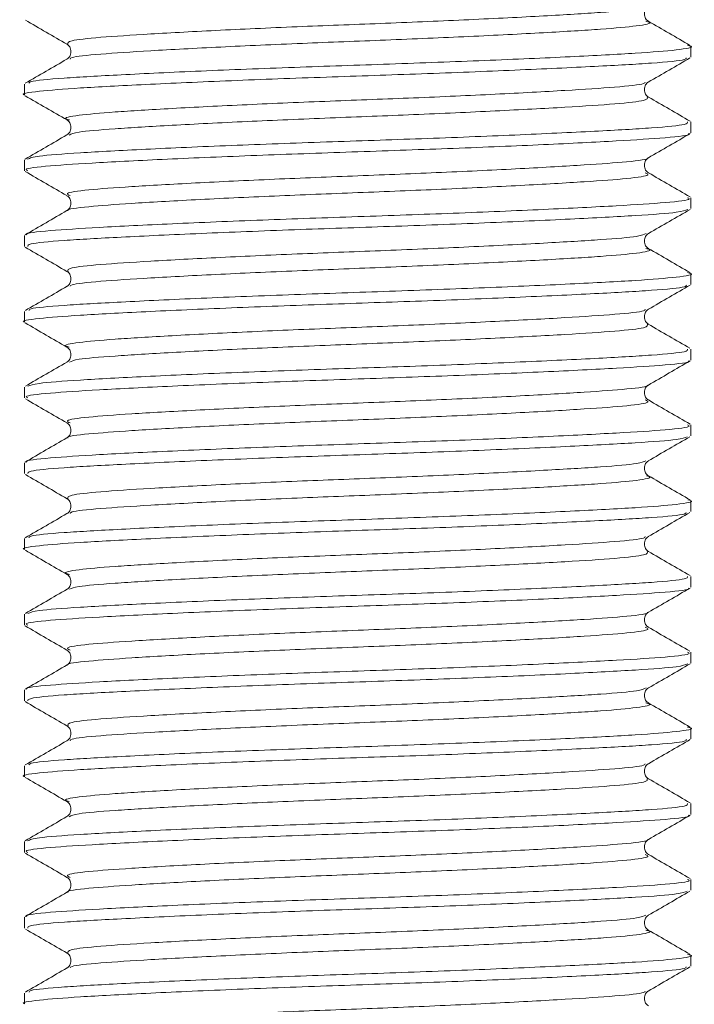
# Model space of a CAD drawing. Header units: millimetres. Extents: x 0 to 210, y 0 to 297.
# Tile 8 of 24: x 45.99 to 53.41, y 261.48 to 272.31. Entities that reach past the tile are written whole.
import ezdxf

# ---------------------------------------------------------------- set-up
doc = ezdxf.new("R2010")
doc.units = ezdxf.units.MM

msp = doc.modelspace()

# ---------------------------------------------------------------- linework, layer by layer
at = {"color": 179, "linetype": 'Continuous', "lineweight": 15}
for p, q in [((53.373, 271.899), (53.373, 272.019)), ((46.039, 271.602), (46.039, 271.482)), ((53.373, 271.066), (53.373, 271.186)), ((46.039, 270.769), (46.039, 270.649)), ((53.373, 270.232), (53.373, 270.352)), ((46.039, 269.936), (46.039, 269.816)), ((53.373, 269.399), (53.373, 269.519)), ((46.039, 269.102), (46.039, 268.982)), ((53.373, 268.566), (53.373, 268.686)), ((46.039, 268.269), (46.039, 268.149)), ((53.373, 267.732), (53.373, 267.852)), ((46.039, 267.436), (46.039, 267.316)), ((53.373, 266.899), (53.373, 267.019)), ((46.039, 266.602), (46.039, 266.482)), ((53.373, 266.066), (53.373, 266.186)), ((46.039, 265.769), (46.039, 265.649)), ((53.373, 265.232), (53.373, 265.352)), ((46.039, 264.936), (46.039, 264.816)), ((53.373, 264.399), (53.373, 264.519)), ((46.039, 264.102), (46.039, 263.982)), ((53.373, 263.566), (53.373, 263.686)), ((46.039, 263.269), (46.039, 263.149)), ((53.373, 262.732), (53.373, 262.852)), ((46.039, 262.436), (46.039, 262.316)), ((53.373, 261.899), (53.373, 262.019)), ((46.039, 261.602), (46.039, 261.482))]:
    msp.add_line(p, q, dxfattribs=at)
at = {"color": 179, "linetype": 'Continuous', "lineweight": 0}
for points, knots in [([(52.877, 272.457), (52.855, 272.447), (52.803, 272.423), (52.408, 272.391), (51.778, 272.352), (50.952, 272.311), (50.026, 272.271), (49.076, 272.236), (48.174, 272.195), (47.403, 272.153), (46.842, 272.117), (46.507, 272.08), (46.513, 272.053), (46.516, 272.04)], [0, 0, 0, 0, 0.06972, 0.161194, 0.25458, 0.350305, 0.444172, 0.535378, 0.630308, 0.725722, 0.81758, 0.910463, 1, 1, 1, 1]), ([(52.879, 272.294), (52.893, 272.29), (52.963, 272.273), (52.808, 272.242), (52.418, 272.207), (51.776, 272.168), (50.952, 272.126), (50.026, 272.086), (49.076, 272.051), (48.175, 272.01), (47.401, 271.969), (46.848, 271.932), (46.548, 271.902), (46.543, 271.883), (46.541, 271.877)], [0, 0, 0, 0, 0.024131, 0.119237, 0.210615, 0.303905, 0.39953, 0.493299, 0.58441, 0.679241, 0.774556, 0.866318, 0.959104, 1, 1, 1, 1]), ([(46.088, 271.611), (46.09, 271.618), (46.095, 271.637), (46.44, 271.668), (47.073, 271.704), (47.956, 271.746), (48.986, 271.787), (50.072, 271.822), (51.13, 271.862), (52.071, 271.903), (52.805, 271.942), (53.249, 271.978), (53.428, 272.009), (53.35, 272.025), (53.335, 272.029)], [0, 0, 0, 0, 0.043248, 0.13602, 0.227768, 0.323065, 0.417879, 0.508977, 0.60273, 0.698337, 0.791611, 0.882976, 0.978064, 1, 1, 1, 1]), ([(53.323, 271.89), (53.322, 271.883), (53.317, 271.864), (52.975, 271.833), (52.344, 271.797), (51.462, 271.756), (50.432, 271.715), (49.347, 271.679), (48.288, 271.64), (47.347, 271.598), (46.609, 271.559), (46.173, 271.524), (45.985, 271.496), (46.04, 271.482), (46.04, 271.482)], [0, 0, 0, 0, 0.042303, 0.137344, 0.231283, 0.328871, 0.42599, 0.519299, 0.615291, 0.713209, 0.808762, 0.902315, 0.999687, 1, 1, 1, 1]), ([(52.87, 271.624), (52.869, 271.618), (52.864, 271.599), (52.566, 271.569), (52.015, 271.533), (51.243, 271.491), (50.342, 271.45), (49.392, 271.415), (48.465, 271.376), (47.641, 271.334), (46.998, 271.295), (46.606, 271.26), (46.449, 271.228), (46.519, 271.211), (46.533, 271.208)], [0, 0, 0, 0, 0.038572, 0.131612, 0.223572, 0.319108, 0.414184, 0.505527, 0.5995, 0.695358, 0.7889, 0.880483, 0.975807, 1, 1, 1, 1]), ([(52.893, 271.46), (52.897, 271.447), (52.903, 271.421), (52.573, 271.384), (52.013, 271.348), (51.243, 271.307), (50.342, 271.266), (49.392, 271.23), (48.466, 271.191), (47.638, 271.149), (47.007, 271.11), (46.605, 271.078), (46.552, 271.053), (46.529, 271.042)], [0, 0, 0, 0, 0.085288, 0.178158, 0.269951, 0.365312, 0.460215, 0.551391, 0.645192, 0.740876, 0.834247, 0.925662, 1, 1, 1, 1]), ([(46.071, 270.777), (46.099, 270.788), (46.16, 270.813), (46.621, 270.846), (47.344, 270.885), (48.289, 270.927), (49.347, 270.966), (50.432, 271.001), (51.462, 271.042), (52.343, 271.084), (52.979, 271.12), (53.338, 271.154), (53.336, 271.176), (53.336, 271.186)], [0, 0, 0, 0, 0.07819, 0.171425, 0.266654, 0.364239, 0.459906, 0.552897, 0.649687, 0.746943, 0.840563, 0.935281, 1, 1, 1, 1]), ([(53.348, 271.057), (53.351, 271.055), (53.377, 271.04), (53.123, 271.012), (52.59, 270.977), (51.777, 270.936), (50.786, 270.895), (49.71, 270.858), (48.633, 270.82), (47.641, 270.779), (46.828, 270.738), (46.286, 270.703), (46.026, 270.672), (46.066, 270.654), (46.076, 270.649)], [0, 0, 0, 0, 0.011731, 0.10798, 0.200971, 0.297566, 0.395136, 0.489439, 0.583707, 0.681269, 0.777885, 0.87088, 0.967105, 1, 1, 1, 1]), ([(52.895, 270.791), (52.897, 270.79), (52.918, 270.775), (52.695, 270.747), (52.231, 270.713), (51.518, 270.672), (50.652, 270.63), (49.709, 270.593), (48.767, 270.556), (47.898, 270.514), (47.189, 270.474), (46.709, 270.439), (46.475, 270.405), (46.523, 270.383), (46.541, 270.375)], [0, 0, 0, 0, 0.008308, 0.102711, 0.193916, 0.288659, 0.384359, 0.476851, 0.56931, 0.665001, 0.759765, 0.850974, 0.945353, 1, 1, 1, 1]), ([(52.872, 270.626), (52.889, 270.618), (52.938, 270.597), (52.705, 270.563), (52.228, 270.528), (51.519, 270.487), (50.651, 270.445), (49.709, 270.408), (48.767, 270.371), (47.899, 270.33), (47.186, 270.289), (46.719, 270.254), (46.495, 270.226), (46.516, 270.211), (46.518, 270.21)], [0, 0, 0, 0, 0.0537375, 0.1481739, 0.2394106, 0.3341869, 0.4299203, 0.5224457, 0.6149365, 0.7106618, 0.8054587, 0.8966993, 0.9911121, 1, 1, 1, 1]), ([(46.065, 269.944), (46.062, 269.946), (46.036, 269.962), (46.292, 269.99), (46.827, 270.025), (47.641, 270.065), (48.633, 270.107), (49.71, 270.144), (50.786, 270.181), (51.777, 270.223), (52.589, 270.264), (53.129, 270.298), (53.387, 270.329), (53.346, 270.348), (53.336, 270.352)], [0, 0, 0, 0, 0.01232, 0.108552, 0.201554, 0.298178, 0.395747, 0.490022, 0.584332, 0.681909, 0.778512, 0.871509, 0.967766, 1, 1, 1, 1]), ([(53.34, 270.224), (53.313, 270.213), (53.254, 270.189), (52.795, 270.156), (52.074, 270.117), (51.13, 270.075), (50.072, 270.036), (48.987, 270), (47.957, 269.959), (47.074, 269.918), (46.437, 269.882), (46.075, 269.848), (46.076, 269.825), (46.076, 269.816)], [0, 0, 0, 0, 0.077365, 0.170638, 0.265854, 0.363457, 0.459168, 0.552166, 0.648956, 0.746242, 0.839907, 0.934611, 1, 1, 1, 1]), ([(52.883, 269.959), (52.86, 269.948), (52.808, 269.924), (52.409, 269.891), (51.779, 269.853), (50.952, 269.811), (50.027, 269.771), (49.077, 269.736), (48.175, 269.695), (47.403, 269.654), (46.842, 269.617), (46.51, 269.581), (46.516, 269.555), (46.518, 269.542)], [0, 0, 0, 0, 0.073478, 0.164964, 0.258359, 0.354095, 0.447975, 0.539191, 0.634131, 0.729557, 0.821428, 0.914319, 1, 1, 1, 1]), ([(52.879, 269.794), (52.893, 269.79), (52.964, 269.773), (52.808, 269.742), (52.418, 269.707), (51.776, 269.668), (50.953, 269.626), (50.027, 269.586), (49.077, 269.551), (48.175, 269.51), (47.402, 269.469), (46.849, 269.433), (46.55, 269.402), (46.544, 269.383), (46.542, 269.378)], [0, 0, 0, 0, 0.023997, 0.119335, 0.210938, 0.304451, 0.400309, 0.494308, 0.58564, 0.6807, 0.776247, 0.868235, 0.961243, 1, 1, 1, 1]), ([(46.089, 269.112), (46.091, 269.118), (46.097, 269.138), (46.44, 269.168), (47.073, 269.204), (47.957, 269.246), (48.987, 269.287), (50.072, 269.322), (51.131, 269.362), (52.072, 269.403), (52.805, 269.442), (53.25, 269.478), (53.428, 269.509), (53.35, 269.525), (53.336, 269.528)], [0, 0, 0, 0, 0.041516, 0.134506, 0.226476, 0.322001, 0.41704, 0.508354, 0.602334, 0.698169, 0.791663, 0.883248, 0.978565, 1, 1, 1, 1]), ([(53.325, 269.391), (53.324, 269.384), (53.32, 269.364), (52.976, 269.333), (52.345, 269.297), (51.463, 269.256), (50.433, 269.215), (49.348, 269.18), (48.289, 269.14), (47.347, 269.098), (46.609, 269.059), (46.173, 269.024), (45.986, 268.996), (46.04, 268.982), (46.04, 268.982)], [0, 0, 0, 0, 0.045093, 0.139854, 0.23351, 0.330806, 0.427638, 0.520669, 0.616373, 0.713999, 0.80927, 0.902542, 0.999622, 1, 1, 1, 1]), ([(52.872, 269.125), (52.871, 269.119), (52.867, 269.1), (52.567, 269.069), (52.015, 269.033), (51.243, 268.991), (50.342, 268.95), (49.393, 268.915), (48.466, 268.876), (47.641, 268.834), (46.998, 268.795), (46.607, 268.76), (46.449, 268.729), (46.518, 268.712), (46.531, 268.709)], [0, 0, 0, 0, 0.041708, 0.13461, 0.226427, 0.321816, 0.41675, 0.507955, 0.601782, 0.697495, 0.790898, 0.882339, 0.977516, 1, 1, 1, 1]), ([(52.895, 268.961), (52.899, 268.948), (52.906, 268.921), (52.573, 268.884), (52.014, 268.848), (51.244, 268.807), (50.342, 268.766), (49.393, 268.73), (48.467, 268.691), (47.639, 268.649), (47.007, 268.61), (46.609, 268.578), (46.556, 268.554), (46.533, 268.544)], [0, 0, 0, 0, 0.088855, 0.181681, 0.273424, 0.368735, 0.463591, 0.554722, 0.648472, 0.744107, 0.837434, 0.928801, 1, 1, 1, 1]), ([(46.077, 268.278), (46.104, 268.289), (46.164, 268.313), (46.622, 268.346), (47.344, 268.385), (48.29, 268.427), (49.348, 268.466), (50.433, 268.501), (51.463, 268.542), (52.344, 268.584), (52.979, 268.62), (53.338, 268.654), (53.336, 268.676), (53.336, 268.686)], [0, 0, 0, 0, 0.075126, 0.168676, 0.26423, 0.362147, 0.458136, 0.551444, 0.648564, 0.74615, 0.840084, 0.935127, 1, 1, 1, 1]), ([(53.349, 268.557), (53.351, 268.555), (53.377, 268.54), (53.123, 268.512), (52.591, 268.477), (51.778, 268.436), (50.787, 268.395), (49.71, 268.358), (48.634, 268.321), (47.642, 268.279), (46.829, 268.238), (46.286, 268.203), (46.026, 268.172), (46.066, 268.154), (46.076, 268.149)], [0, 0, 0, 0, 0.010788, 0.107125, 0.200198, 0.296877, 0.394534, 0.488924, 0.583272, 0.68092, 0.777624, 0.870701, 0.967009, 1, 1, 1, 1]), ([(52.895, 268.291), (52.897, 268.29), (52.918, 268.275), (52.695, 268.247), (52.231, 268.213), (51.519, 268.172), (50.652, 268.13), (49.71, 268.093), (48.768, 268.056), (47.899, 268.014), (47.189, 267.974), (46.709, 267.939), (46.474, 267.904), (46.523, 267.882), (46.542, 267.874)], [0, 0, 0, 0, 0.007808, 0.102032, 0.193061, 0.287619, 0.383135, 0.475454, 0.56773, 0.663237, 0.75782, 0.848853, 0.943049, 1, 1, 1, 1]), ([(52.871, 268.127), (52.889, 268.119), (52.938, 268.097), (52.706, 268.063), (52.228, 268.028), (51.52, 267.987), (50.652, 267.946), (49.71, 267.908), (48.768, 267.871), (47.9, 267.83), (47.186, 267.789), (46.719, 267.754), (46.495, 267.726), (46.517, 267.711), (46.519, 267.709)], [0, 0, 0, 0, 0.0543997, 0.1486071, 0.2396199, 0.334162, 0.4296617, 0.5219639, 0.6142247, 0.7097148, 0.8042815, 0.895299, 0.9894782, 1, 1, 1, 1]), ([(46.066, 267.444), (46.062, 267.446), (46.036, 267.461), (46.292, 267.49), (46.827, 267.525), (47.642, 267.565), (48.634, 267.607), (49.711, 267.644), (50.787, 267.681), (51.778, 267.723), (52.589, 267.764), (53.129, 267.798), (53.387, 267.829), (53.346, 267.848), (53.336, 267.852)], [0, 0, 0, 0, 0.013635, 0.109743, 0.202628, 0.299131, 0.396576, 0.490728, 0.584923, 0.682378, 0.778856, 0.871736, 0.967873, 1, 1, 1, 1]), ([(53.334, 267.723), (53.308, 267.712), (53.249, 267.688), (52.795, 267.656), (52.075, 267.617), (51.131, 267.575), (50.073, 267.536), (48.988, 267.5), (47.957, 267.459), (47.075, 267.418), (46.437, 267.382), (46.075, 267.348), (46.076, 267.325), (46.076, 267.316)], [0, 0, 0, 0, 0.073769, 0.167401, 0.262979, 0.360955, 0.457035, 0.550387, 0.647546, 0.745206, 0.839232, 0.934295, 1, 1, 1, 1]), ([(52.877, 267.457), (52.855, 267.447), (52.804, 267.424), (52.409, 267.391), (51.779, 267.353), (50.953, 267.311), (50.027, 267.271), (49.077, 267.236), (48.176, 267.195), (47.404, 267.154), (46.842, 267.117), (46.507, 267.08), (46.513, 267.053), (46.516, 267.04)], [0, 0, 0, 0, 0.069755, 0.161206, 0.254559, 0.350256, 0.4441, 0.535277, 0.630176, 0.725563, 0.8174, 0.910249, 1, 1, 1, 1]), ([(52.884, 267.292), (52.896, 267.289), (52.963, 267.273), (52.807, 267.242), (52.419, 267.207), (51.777, 267.168), (50.954, 267.126), (50.027, 267.086), (49.077, 267.051), (48.176, 267.01), (47.402, 266.969), (46.848, 266.933), (46.547, 266.902), (46.542, 266.882), (46.541, 266.876)], [0, 0, 0, 0, 0.020774, 0.116105, 0.207701, 0.301203, 0.397051, 0.491045, 0.582366, 0.677416, 0.772955, 0.864937, 0.957934, 1, 1, 1, 1]), ([(46.087, 266.611), (46.089, 266.617), (46.094, 266.637), (46.44, 266.668), (47.074, 266.704), (47.958, 266.746), (48.988, 266.787), (50.073, 266.822), (51.132, 266.862), (52.072, 266.903), (52.806, 266.942), (53.249, 266.978), (53.428, 267.008), (53.353, 267.024), (53.341, 267.027)], [0, 0, 0, 0, 0.044809, 0.137768, 0.229713, 0.325212, 0.42022, 0.511506, 0.605461, 0.701268, 0.794731, 0.886291, 0.981581, 1, 1, 1, 1]), ([(53.323, 266.889), (53.322, 266.883), (53.317, 266.864), (52.976, 266.833), (52.346, 266.797), (51.463, 266.756), (50.434, 266.715), (49.349, 266.68), (48.289, 266.64), (47.348, 266.598), (46.61, 266.559), (46.173, 266.524), (45.986, 266.496), (46.04, 266.482), (46.04, 266.482)], [0, 0, 0, 0, 0.041787, 0.136873, 0.230844, 0.328469, 0.425631, 0.518979, 0.615005, 0.712962, 0.80856, 0.902147, 0.999554, 1, 1, 1, 1]), ([(52.87, 266.624), (52.869, 266.618), (52.864, 266.599), (52.567, 266.569), (52.016, 266.533), (51.244, 266.491), (50.343, 266.45), (49.393, 266.415), (48.466, 266.376), (47.642, 266.334), (46.998, 266.295), (46.607, 266.26), (46.449, 266.228), (46.52, 266.211), (46.534, 266.208)], [0, 0, 0, 0, 0.038087, 0.131112, 0.223045, 0.318555, 0.413613, 0.504937, 0.598882, 0.694718, 0.788244, 0.879801, 0.975099, 1, 1, 1, 1]), ([(52.894, 266.46), (52.898, 266.448), (52.905, 266.421), (52.574, 266.384), (52.014, 266.348), (51.244, 266.307), (50.343, 266.266), (49.393, 266.23), (48.467, 266.191), (47.639, 266.149), (47.008, 266.11), (46.609, 266.078), (46.557, 266.054), (46.534, 266.044)], [0, 0, 0, 0, 0.0869569, 0.1799862, 0.2719241, 0.3674396, 0.4625023, 0.5538304, 0.6477803, 0.7436216, 0.8371519, 0.9287138, 1, 1, 1, 1]), ([(46.076, 265.778), (46.103, 265.789), (46.164, 265.813), (46.622, 265.846), (47.345, 265.885), (48.29, 265.927), (49.349, 265.966), (50.434, 266.001), (51.463, 266.042), (52.344, 266.084), (52.98, 266.12), (53.338, 266.154), (53.336, 266.176), (53.336, 266.186)], [0, 0, 0, 0, 0.075417, 0.168942, 0.264477, 0.36237, 0.458332, 0.551619, 0.648717, 0.746277, 0.840186, 0.935209, 1, 1, 1, 1]), ([(53.348, 266.057), (53.351, 266.055), (53.377, 266.04), (53.123, 266.012), (52.591, 265.977), (51.778, 265.936), (50.788, 265.895), (49.711, 265.858), (48.634, 265.821), (47.642, 265.779), (46.829, 265.738), (46.287, 265.703), (46.027, 265.672), (46.066, 265.654), (46.076, 265.649)], [0, 0, 0, 0, 0.01096, 0.107276, 0.200326, 0.296979, 0.394614, 0.488985, 0.583307, 0.68093, 0.777613, 0.870668, 0.966951, 1, 1, 1, 1]), ([(52.895, 265.791), (52.897, 265.79), (52.918, 265.775), (52.695, 265.747), (52.231, 265.713), (51.519, 265.672), (50.653, 265.63), (49.711, 265.593), (48.768, 265.556), (47.9, 265.515), (47.189, 265.474), (46.71, 265.439), (46.475, 265.405), (46.523, 265.383), (46.541, 265.375)], [0, 0, 0, 0, 0.007525, 0.101939, 0.193149, 0.287895, 0.383602, 0.476108, 0.568566, 0.664262, 0.759036, 0.850252, 0.944633, 1, 1, 1, 1]), ([(52.87, 265.628), (52.889, 265.619), (52.94, 265.597), (52.706, 265.563), (52.228, 265.528), (51.52, 265.487), (50.653, 265.446), (49.711, 265.408), (48.768, 265.371), (47.9, 265.33), (47.186, 265.289), (46.721, 265.254), (46.496, 265.227), (46.516, 265.212), (46.517, 265.211)], [0, 0, 0, 0, 0.056938, 0.151259, 0.242378, 0.33703, 0.432642, 0.525056, 0.617422, 0.713024, 0.807704, 0.898829, 0.993116, 1, 1, 1, 1]), ([(46.064, 264.945), (46.062, 264.947), (46.037, 264.962), (46.293, 264.99), (46.827, 265.025), (47.643, 265.065), (48.634, 265.107), (49.711, 265.144), (50.788, 265.181), (51.779, 265.223), (52.59, 265.264), (53.129, 265.298), (53.387, 265.329), (53.346, 265.348), (53.336, 265.352)], [0, 0, 0, 0, 0.010073, 0.106532, 0.199759, 0.296619, 0.394422, 0.488917, 0.583462, 0.681276, 0.778107, 0.871328, 0.967821, 1, 1, 1, 1]), ([(53.339, 265.224), (53.313, 265.213), (53.254, 265.189), (52.796, 265.156), (52.076, 265.117), (51.131, 265.075), (50.074, 265.036), (48.988, 265.001), (47.958, 264.959), (47.075, 264.918), (46.437, 264.882), (46.076, 264.848), (46.076, 264.825), (46.076, 264.816)], [0, 0, 0, 0, 0.076916, 0.170225, 0.265469, 0.363104, 0.458855, 0.551882, 0.648702, 0.746024, 0.839727, 0.934457, 1, 1, 1, 1]), ([(52.882, 264.959), (52.859, 264.948), (52.808, 264.924), (52.41, 264.891), (51.78, 264.853), (50.954, 264.811), (50.028, 264.771), (49.078, 264.736), (48.176, 264.695), (47.404, 264.654), (46.843, 264.617), (46.51, 264.581), (46.515, 264.555), (46.518, 264.542)], [0, 0, 0, 0, 0.0729714, 0.1644875, 0.2579025, 0.3536651, 0.4475772, 0.5388163, 0.6337788, 0.7292339, 0.8211365, 0.914047, 1, 1, 1, 1]), ([(52.879, 264.794), (52.893, 264.79), (52.964, 264.773), (52.808, 264.742), (52.419, 264.707), (51.777, 264.668), (50.954, 264.626), (50.028, 264.587), (49.078, 264.551), (48.177, 264.51), (47.403, 264.469), (46.849, 264.433), (46.548, 264.402), (46.543, 264.383), (46.541, 264.376)], [0, 0, 0, 0, 0.023653, 0.118754, 0.210129, 0.303401, 0.399017, 0.492785, 0.583884, 0.678701, 0.774009, 0.865771, 0.958539, 1, 1, 1, 1]), ([(46.088, 264.111), (46.09, 264.117), (46.095, 264.137), (46.441, 264.168), (47.074, 264.204), (47.958, 264.246), (48.988, 264.287), (50.074, 264.322), (51.132, 264.362), (52.073, 264.404), (52.806, 264.442), (53.25, 264.478), (53.428, 264.509), (53.35, 264.525), (53.336, 264.528)], [0, 0, 0, 0, 0.043828, 0.136577, 0.22832, 0.323606, 0.418401, 0.509483, 0.60323, 0.698823, 0.792075, 0.883432, 0.978511, 1, 1, 1, 1]), ([(53.325, 264.391), (53.324, 264.384), (53.32, 264.364), (52.977, 264.333), (52.346, 264.297), (51.464, 264.256), (50.435, 264.215), (49.349, 264.18), (48.29, 264.14), (47.349, 264.098), (46.61, 264.059), (46.173, 264.024), (45.986, 263.996), (46.04, 263.982), (46.04, 263.982)], [0, 0, 0, 0, 0.045228, 0.13997, 0.233594, 0.33086, 0.427669, 0.520677, 0.616348, 0.713947, 0.809198, 0.902441, 0.99949, 1, 1, 1, 1]), ([(52.872, 264.125), (52.871, 264.119), (52.867, 264.1), (52.568, 264.069), (52.016, 264.033), (51.244, 263.991), (50.344, 263.95), (49.394, 263.915), (48.467, 263.876), (47.642, 263.834), (46.998, 263.795), (46.607, 263.76), (46.449, 263.729), (46.517, 263.712), (46.53, 263.709)], [0, 0, 0, 0, 0.0418, 0.134741, 0.226586, 0.322006, 0.416976, 0.508215, 0.60207, 0.697817, 0.791258, 0.882728, 0.977935, 1, 1, 1, 1]), ([(52.893, 263.959), (52.896, 263.947), (52.903, 263.921), (52.574, 263.884), (52.015, 263.848), (51.245, 263.807), (50.344, 263.766), (49.394, 263.73), (48.468, 263.691), (47.64, 263.649), (47.008, 263.61), (46.606, 263.578), (46.552, 263.553), (46.529, 263.542)], [0, 0, 0, 0, 0.084958, 0.177858, 0.269662, 0.36504, 0.459968, 0.551167, 0.64498, 0.740685, 0.834085, 0.925514, 1, 1, 1, 1]), ([(46.071, 263.277), (46.099, 263.288), (46.16, 263.313), (46.622, 263.346), (47.345, 263.385), (48.291, 263.427), (49.349, 263.466), (50.435, 263.501), (51.464, 263.542), (52.345, 263.584), (52.98, 263.62), (53.338, 263.654), (53.336, 263.676), (53.336, 263.686)], [0, 0, 0, 0, 0.0783575, 0.1715899, 0.2668301, 0.3644186, 0.46008, 0.5530778, 0.6498757, 0.7471314, 0.8407457, 0.9354764, 1, 1, 1, 1]), ([(53.348, 263.557), (53.351, 263.555), (53.378, 263.54), (53.124, 263.512), (52.592, 263.477), (51.779, 263.436), (50.788, 263.395), (49.712, 263.358), (48.635, 263.321), (47.643, 263.279), (46.83, 263.238), (46.287, 263.203), (46.027, 263.172), (46.066, 263.154), (46.076, 263.149)], [0, 0, 0, 0, 0.011528, 0.107785, 0.200775, 0.297364, 0.394937, 0.489251, 0.583509, 0.681068, 0.777691, 0.870687, 0.966906, 1, 1, 1, 1]), ([(52.895, 263.291), (52.897, 263.29), (52.918, 263.275), (52.696, 263.247), (52.232, 263.213), (51.52, 263.172), (50.653, 263.13), (49.711, 263.093), (48.769, 263.056), (47.9, 263.015), (47.19, 262.974), (46.71, 262.939), (46.474, 262.904), (46.523, 262.883), (46.541, 262.874)], [0, 0, 0, 0, 0.008545, 0.102756, 0.193768, 0.288305, 0.383805, 0.476113, 0.568366, 0.663854, 0.758424, 0.849441, 0.943615, 1, 1, 1, 1]), ([(52.871, 263.126), (52.889, 263.118), (52.938, 263.097), (52.706, 263.063), (52.229, 263.028), (51.521, 262.987), (50.653, 262.946), (49.711, 262.908), (48.769, 262.871), (47.901, 262.83), (47.187, 262.789), (46.72, 262.754), (46.496, 262.727), (46.516, 262.712), (46.518, 262.71)], [0, 0, 0, 0, 0.053771, 0.148221, 0.239463, 0.33424, 0.429983, 0.522525, 0.615012, 0.710742, 0.805551, 0.8968, 0.991212, 1, 1, 1, 1]), ([(46.065, 262.445), (46.062, 262.446), (46.036, 262.462), (46.293, 262.49), (46.828, 262.525), (47.643, 262.565), (48.635, 262.607), (49.712, 262.644), (50.788, 262.681), (51.779, 262.723), (52.59, 262.764), (53.129, 262.798), (53.387, 262.829), (53.346, 262.848), (53.336, 262.852)], [0, 0, 0, 0, 0.012229, 0.108483, 0.201513, 0.298171, 0.395766, 0.490058, 0.584407, 0.682015, 0.77864, 0.871664, 0.967955, 1, 1, 1, 1]), ([(53.334, 262.723), (53.308, 262.712), (53.25, 262.688), (52.796, 262.656), (52.076, 262.617), (51.132, 262.575), (50.075, 262.536), (48.989, 262.501), (47.959, 262.46), (47.076, 262.418), (46.438, 262.382), (46.076, 262.348), (46.076, 262.325), (46.076, 262.316)], [0, 0, 0, 0, 0.073943, 0.167549, 0.263089, 0.361032, 0.457087, 0.550406, 0.647529, 0.745159, 0.83916, 0.934185, 1, 1, 1, 1]), ([(52.878, 262.457), (52.856, 262.447), (52.805, 262.424), (52.41, 262.391), (51.78, 262.353), (50.954, 262.311), (50.029, 262.271), (49.079, 262.236), (48.177, 262.195), (47.405, 262.154), (46.843, 262.117), (46.507, 262.08), (46.513, 262.053), (46.516, 262.04)], [0, 0, 0, 0, 0.0699986, 0.1614255, 0.2547444, 0.3504115, 0.4442326, 0.5353798, 0.6302458, 0.725607, 0.8174207, 0.9102355, 1, 1, 1, 1]), ([(52.879, 262.294), (52.893, 262.29), (52.964, 262.273), (52.808, 262.242), (52.419, 262.207), (51.778, 262.168), (50.955, 262.126), (50.029, 262.087), (49.079, 262.051), (48.177, 262.01), (47.403, 261.969), (46.85, 261.933), (46.55, 261.903), (46.544, 261.883), (46.542, 261.878)], [0, 0, 0, 0, 0.024035, 0.119363, 0.210957, 0.304446, 0.400288, 0.494281, 0.585595, 0.680634, 0.77617, 0.868152, 0.961136, 1, 1, 1, 1]), ([(46.089, 261.612), (46.091, 261.618), (46.097, 261.638), (46.442, 261.668), (47.075, 261.705), (47.959, 261.746), (48.989, 261.787), (50.075, 261.822), (51.133, 261.862), (52.073, 261.904), (52.807, 261.942), (53.25, 261.978), (53.428, 262.009), (53.35, 262.025), (53.336, 262.028)], [0, 0, 0, 0, 0.041596, 0.134563, 0.226528, 0.322043, 0.417063, 0.508361, 0.602335, 0.698156, 0.791627, 0.883205, 0.978513, 1, 1, 1, 1]), ([(53.323, 261.889), (53.322, 261.883), (53.317, 261.864), (52.976, 261.834), (52.347, 261.797), (51.464, 261.756), (50.435, 261.715), (49.35, 261.68), (48.291, 261.64), (47.349, 261.598), (46.61, 261.559), (46.173, 261.524), (45.986, 261.496), (46.04, 261.482), (46.04, 261.482)], [0, 0, 0, 0, 0.041411, 0.136528, 0.230518, 0.328165, 0.425356, 0.51873, 0.614775, 0.712758, 0.808386, 0.901993, 0.999422, 1, 1, 1, 1]), ([(52.87, 261.624), (52.869, 261.618), (52.864, 261.599), (52.568, 261.569), (52.017, 261.533), (51.245, 261.491), (50.344, 261.45), (49.395, 261.415), (48.468, 261.376), (47.643, 261.334), (46.999, 261.295), (46.607, 261.26), (46.449, 261.228), (46.52, 261.211), (46.535, 261.207)], [0, 0, 0, 0, 0.037753, 0.130762, 0.222668, 0.318155, 0.413194, 0.504499, 0.598417, 0.694231, 0.787741, 0.879273, 0.974546, 1, 1, 1, 1])]:
    msp.add_open_spline(points, degree=3, knots=knots, dxfattribs=at)
at = {"color": 179, "linetype": 'Continuous', "lineweight": 15}
for points, knots in [([(52.906, 272.294), (52.895, 272.302), (52.873, 272.319), (52.856, 272.376), (52.873, 272.432), (52.895, 272.449), (52.906, 272.458)], [0, 0, 0, 0, 0.248312, 0.500004, 0.751693, 1, 1, 1, 1]), ([(46.048, 272.306), (46.125, 272.262), (46.278, 272.173), (46.431, 272.085), (46.507, 272.04)], [0, 0, 0, 0, 0.500063, 1, 1, 1, 1]), ([(53.364, 272.028), (53.288, 272.073), (53.135, 272.161), (52.982, 272.25), (52.905, 272.294)], [0, 0, 0, 0, 0.500052, 1, 1, 1, 1]), ([(46.506, 272.041), (46.517, 272.033), (46.539, 272.016), (46.556, 271.959), (46.539, 271.902), (46.517, 271.885), (46.506, 271.877)], [0, 0, 0, 0, 0.248276, 0.499998, 0.75172, 1, 1, 1, 1]), ([(46.506, 271.877), (46.429, 271.832), (46.276, 271.744), (46.123, 271.655), (46.047, 271.611)], [0, 0, 0, 0, 0.499953, 1, 1, 1, 1]), ([(52.905, 271.624), (52.982, 271.668), (53.135, 271.757), (53.288, 271.845), (53.364, 271.89)], [0, 0, 0, 0, 0.499933, 1, 1, 1, 1]), ([(52.906, 271.46), (52.895, 271.469), (52.873, 271.486), (52.856, 271.542), (52.873, 271.599), (52.895, 271.616), (52.906, 271.625)], [0, 0, 0, 0, 0.248313, 0.499998, 0.751683, 1, 1, 1, 1]), ([(46.047, 271.473), (46.124, 271.429), (46.277, 271.34), (46.43, 271.252), (46.507, 271.208)], [0, 0, 0, 0, 0.500069, 1, 1, 1, 1]), ([(53.366, 271.194), (53.29, 271.238), (53.137, 271.327), (52.984, 271.415), (52.907, 271.459)], [0, 0, 0, 0, 0.500053, 1, 1, 1, 1]), ([(46.506, 271.208), (46.517, 271.199), (46.539, 271.182), (46.556, 271.126), (46.539, 271.069), (46.517, 271.052), (46.506, 271.044)], [0, 0, 0, 0, 0.2483693, 0.5000015, 0.751633, 1, 1, 1, 1]), ([(52.906, 270.791), (52.983, 270.836), (53.136, 270.924), (53.289, 271.013), (53.366, 271.057)], [0, 0, 0, 0, 0.499932, 1, 1, 1, 1]), ([(46.505, 271.043), (46.428, 270.998), (46.275, 270.91), (46.122, 270.821), (46.046, 270.777)], [0, 0, 0, 0, 0.499941, 1, 1, 1, 1]), ([(52.906, 270.627), (52.895, 270.635), (52.873, 270.652), (52.856, 270.709), (52.873, 270.766), (52.895, 270.783), (52.906, 270.791)], [0, 0, 0, 0, 0.248406, 0.5, 0.751594, 1, 1, 1, 1]), ([(46.046, 270.641), (46.123, 270.596), (46.276, 270.508), (46.429, 270.419), (46.505, 270.375)], [0, 0, 0, 0, 0.500066, 1, 1, 1, 1]), ([(53.366, 270.361), (53.29, 270.405), (53.137, 270.493), (52.984, 270.582), (52.907, 270.626)], [0, 0, 0, 0, 0.500065, 1, 1, 1, 1]), ([(46.506, 270.374), (46.517, 270.366), (46.539, 270.349), (46.556, 270.292), (46.539, 270.236), (46.517, 270.219), (46.506, 270.21)], [0, 0, 0, 0, 0.24839, 0.499999, 0.751609, 1, 1, 1, 1]), ([(46.506, 270.21), (46.429, 270.166), (46.276, 270.077), (46.123, 269.989), (46.047, 269.944)], [0, 0, 0, 0, 0.499932, 1, 1, 1, 1]), ([(52.907, 269.959), (52.984, 270.003), (53.137, 270.091), (53.29, 270.18), (53.367, 270.224)], [0, 0, 0, 0, 0.499938, 1, 1, 1, 1]), ([(52.906, 269.794), (52.895, 269.802), (52.873, 269.819), (52.856, 269.876), (52.873, 269.932), (52.895, 269.949), (52.906, 269.958)], [0, 0, 0, 0, 0.248335, 0.500002, 0.751669, 1, 1, 1, 1]), ([(46.046, 269.808), (46.122, 269.763), (46.275, 269.675), (46.428, 269.586), (46.505, 269.542)], [0, 0, 0, 0, 0.5000578, 1, 1, 1, 1]), ([(53.365, 269.528), (53.288, 269.573), (53.135, 269.661), (52.982, 269.75), (52.905, 269.794)], [0, 0, 0, 0, 0.5000682, 1, 1, 1, 1]), ([(46.506, 269.541), (46.517, 269.533), (46.539, 269.516), (46.556, 269.459), (46.539, 269.402), (46.517, 269.385), (46.506, 269.377)], [0, 0, 0, 0, 0.2483, 0.499999, 0.751698, 1, 1, 1, 1]), ([(46.507, 269.378), (46.431, 269.333), (46.278, 269.245), (46.125, 269.156), (46.048, 269.112)], [0, 0, 0, 0, 0.499936, 1, 1, 1, 1]), ([(52.907, 269.125), (52.984, 269.17), (53.137, 269.258), (53.29, 269.347), (53.366, 269.391)], [0, 0, 0, 0, 0.499947, 1, 1, 1, 1]), ([(52.906, 268.96), (52.895, 268.969), (52.873, 268.986), (52.856, 269.042), (52.873, 269.099), (52.895, 269.116), (52.906, 269.125)], [0, 0, 0, 0, 0.248287, 0.499996, 0.751708, 1, 1, 1, 1]), ([(46.046, 268.974), (46.123, 268.93), (46.276, 268.841), (46.429, 268.753), (46.505, 268.708)], [0, 0, 0, 0, 0.50005, 1, 1, 1, 1]), ([(53.364, 268.695), (53.287, 268.74), (53.134, 268.828), (52.981, 268.917), (52.905, 268.961)], [0, 0, 0, 0, 0.500058, 1, 1, 1, 1]), ([(46.506, 268.708), (46.517, 268.699), (46.539, 268.682), (46.556, 268.626), (46.539, 268.569), (46.517, 268.552), (46.506, 268.544)], [0, 0, 0, 0, 0.248352, 0.500002, 0.751651, 1, 1, 1, 1]), ([(52.906, 268.291), (52.983, 268.335), (53.135, 268.424), (53.288, 268.512), (53.365, 268.557)], [0, 0, 0, 0, 0.499952, 1, 1, 1, 1]), ([(46.507, 268.544), (46.43, 268.5), (46.277, 268.411), (46.124, 268.323), (46.048, 268.278)], [0, 0, 0, 0, 0.499948, 1, 1, 1, 1]), ([(52.906, 268.127), (52.895, 268.135), (52.873, 268.152), (52.856, 268.209), (52.873, 268.266), (52.895, 268.283), (52.906, 268.291)], [0, 0, 0, 0, 0.248401, 0.5, 0.751598, 1, 1, 1, 1]), ([(46.048, 268.14), (46.125, 268.095), (46.277, 268.007), (46.43, 267.918), (46.507, 267.874)], [0, 0, 0, 0, 0.500052, 1, 1, 1, 1]), ([(53.365, 267.861), (53.289, 267.905), (53.136, 267.994), (52.983, 268.082), (52.907, 268.127)], [0, 0, 0, 0, 0.5000478, 1, 1, 1, 1]), ([(46.506, 267.874), (46.517, 267.866), (46.539, 267.849), (46.556, 267.792), (46.539, 267.736), (46.517, 267.719), (46.506, 267.71)], [0, 0, 0, 0, 0.248399, 0.5, 0.751601, 1, 1, 1, 1]), ([(46.505, 267.709), (46.428, 267.665), (46.275, 267.577), (46.122, 267.488), (46.046, 267.444)], [0, 0, 0, 0, 0.499947, 1, 1, 1, 1]), ([(52.905, 267.457), (52.981, 267.501), (53.134, 267.59), (53.287, 267.678), (53.364, 267.723)], [0, 0, 0, 0, 0.4999436, 1, 1, 1, 1]), ([(52.906, 267.294), (52.895, 267.302), (52.873, 267.319), (52.856, 267.376), (52.873, 267.432), (52.895, 267.449), (52.906, 267.458)], [0, 0, 0, 0, 0.2483455, 0.5000026, 0.7516584, 1, 1, 1, 1]), ([(46.049, 267.306), (46.125, 267.262), (46.278, 267.173), (46.431, 267.085), (46.508, 267.04)], [0, 0, 0, 0, 0.500061, 1, 1, 1, 1]), ([(53.367, 267.027), (53.29, 267.071), (53.137, 267.16), (52.984, 267.248), (52.908, 267.293)], [0, 0, 0, 0, 0.500059, 1, 1, 1, 1]), ([(46.506, 267.041), (46.517, 267.033), (46.539, 267.016), (46.556, 266.959), (46.539, 266.902), (46.517, 266.885), (46.506, 266.877)], [0, 0, 0, 0, 0.248284, 0.499997, 0.751711, 1, 1, 1, 1]), ([(46.505, 266.876), (46.429, 266.832), (46.276, 266.743), (46.122, 266.655), (46.046, 266.611)], [0, 0, 0, 0, 0.499935, 1, 1, 1, 1]), ([(52.905, 266.624), (52.981, 266.668), (53.134, 266.757), (53.287, 266.845), (53.364, 266.889)], [0, 0, 0, 0, 0.4999355, 1, 1, 1, 1]), ([(52.906, 266.46), (52.895, 266.469), (52.873, 266.486), (52.856, 266.542), (52.873, 266.599), (52.895, 266.616), (52.906, 266.625)], [0, 0, 0, 0, 0.248301, 0.499999, 0.751697, 1, 1, 1, 1]), ([(46.048, 266.473), (46.124, 266.429), (46.277, 266.34), (46.43, 266.252), (46.507, 266.207)], [0, 0, 0, 0, 0.500068, 1, 1, 1, 1]), ([(53.365, 266.194), (53.289, 266.239), (53.136, 266.327), (52.983, 266.416), (52.906, 266.46)], [0, 0, 0, 0, 0.500068, 1, 1, 1, 1]), ([(46.506, 266.208), (46.517, 266.199), (46.539, 266.182), (46.556, 266.126), (46.539, 266.069), (46.517, 266.052), (46.506, 266.044)], [0, 0, 0, 0, 0.248339, 0.500002, 0.751665, 1, 1, 1, 1]), ([(46.507, 266.044), (46.43, 266), (46.277, 265.911), (46.124, 265.823), (46.048, 265.778)], [0, 0, 0, 0, 0.499932, 1, 1, 1, 1]), ([(52.906, 265.791), (52.982, 265.835), (53.135, 265.924), (53.289, 266.012), (53.365, 266.057)], [0, 0, 0, 0, 0.499931, 1, 1, 1, 1]), ([(52.906, 265.627), (52.895, 265.635), (52.873, 265.652), (52.856, 265.709), (52.873, 265.766), (52.895, 265.783), (52.906, 265.791)], [0, 0, 0, 0, 0.2483933, 0.4999995, 0.7516058, 1, 1, 1, 1]), ([(46.046, 265.64), (46.123, 265.596), (46.276, 265.508), (46.429, 265.419), (46.506, 265.375)], [0, 0, 0, 0, 0.500067, 1, 1, 1, 1]), ([(53.364, 265.362), (53.287, 265.406), (53.134, 265.495), (52.981, 265.583), (52.905, 265.628)], [0, 0, 0, 0, 0.500063, 1, 1, 1, 1]), ([(46.506, 265.374), (46.517, 265.366), (46.539, 265.349), (46.556, 265.292), (46.539, 265.236), (46.517, 265.219), (46.506, 265.21)], [0, 0, 0, 0, 0.248405, 0.5, 0.751595, 1, 1, 1, 1]), ([(46.507, 265.211), (46.431, 265.167), (46.278, 265.078), (46.125, 264.99), (46.048, 264.945)], [0, 0, 0, 0, 0.499943, 1, 1, 1, 1]), ([(52.907, 264.958), (52.984, 265.003), (53.137, 265.091), (53.29, 265.18), (53.366, 265.224)], [0, 0, 0, 0, 0.499935, 1, 1, 1, 1]), ([(52.906, 264.794), (52.895, 264.802), (52.873, 264.819), (52.856, 264.876), (52.873, 264.932), (52.895, 264.949), (52.906, 264.958)], [0, 0, 0, 0, 0.2483638, 0.5000017, 0.7516388, 1, 1, 1, 1]), ([(46.046, 264.808), (46.122, 264.763), (46.275, 264.675), (46.428, 264.586), (46.505, 264.542)], [0, 0, 0, 0, 0.500061, 1, 1, 1, 1]), ([(53.364, 264.528), (53.288, 264.573), (53.135, 264.661), (52.982, 264.75), (52.905, 264.794)], [0, 0, 0, 0, 0.500051, 1, 1, 1, 1]), ([(46.506, 264.541), (46.517, 264.533), (46.539, 264.516), (46.556, 264.459), (46.539, 264.402), (46.517, 264.385), (46.506, 264.377)], [0, 0, 0, 0, 0.2483105, 0.499998, 0.7516865, 1, 1, 1, 1]), ([(46.505, 264.377), (46.429, 264.332), (46.276, 264.244), (46.123, 264.155), (46.047, 264.111)], [0, 0, 0, 0, 0.4999516, 1, 1, 1, 1]), ([(52.908, 264.125), (52.984, 264.17), (53.137, 264.258), (53.29, 264.347), (53.367, 264.391)], [0, 0, 0, 0, 0.499944, 1, 1, 1, 1]), ([(52.906, 263.96), (52.895, 263.969), (52.873, 263.986), (52.856, 264.042), (52.873, 264.099), (52.895, 264.116), (52.906, 264.125)], [0, 0, 0, 0, 0.248276, 0.499997, 0.75172, 1, 1, 1, 1]), ([(46.046, 263.974), (46.122, 263.93), (46.275, 263.841), (46.428, 263.753), (46.505, 263.709)], [0, 0, 0, 0, 0.500052, 1, 1, 1, 1]), ([(53.366, 263.694), (53.29, 263.738), (53.137, 263.827), (52.984, 263.915), (52.908, 263.959)], [0, 0, 0, 0, 0.5000539, 1, 1, 1, 1]), ([(46.506, 263.708), (46.517, 263.699), (46.539, 263.682), (46.556, 263.626), (46.539, 263.569), (46.517, 263.552), (46.506, 263.544)], [0, 0, 0, 0, 0.248317, 0.500004, 0.751688, 1, 1, 1, 1]), ([(46.505, 263.543), (46.428, 263.498), (46.275, 263.41), (46.122, 263.321), (46.046, 263.277)], [0, 0, 0, 0, 0.49994, 1, 1, 1, 1]), ([(52.907, 263.291), (52.983, 263.336), (53.136, 263.424), (53.289, 263.513), (53.366, 263.557)], [0, 0, 0, 0, 0.499952, 1, 1, 1, 1]), ([(52.906, 263.127), (52.895, 263.135), (52.873, 263.152), (52.856, 263.209), (52.873, 263.266), (52.895, 263.283), (52.906, 263.291)], [0, 0, 0, 0, 0.248382, 0.499999, 0.751616, 1, 1, 1, 1]), ([(46.048, 263.14), (46.124, 263.096), (46.277, 263.007), (46.43, 262.919), (46.506, 262.874)], [0, 0, 0, 0, 0.50005, 1, 1, 1, 1]), ([(53.366, 262.861), (53.29, 262.905), (53.137, 262.993), (52.984, 263.082), (52.907, 263.126)], [0, 0, 0, 0, 0.500066, 1, 1, 1, 1]), ([(46.506, 262.874), (46.517, 262.866), (46.539, 262.849), (46.556, 262.792), (46.539, 262.736), (46.517, 262.719), (46.506, 262.71)], [0, 0, 0, 0, 0.248407, 0.5, 0.751593, 1, 1, 1, 1]), ([(46.506, 262.71), (46.43, 262.666), (46.276, 262.577), (46.123, 262.489), (46.047, 262.444)], [0, 0, 0, 0, 0.499931, 1, 1, 1, 1]), ([(52.905, 262.457), (52.982, 262.501), (53.135, 262.59), (53.288, 262.679), (53.364, 262.723)], [0, 0, 0, 0, 0.499947, 1, 1, 1, 1]), ([(52.906, 262.294), (52.895, 262.302), (52.873, 262.319), (52.856, 262.376), (52.873, 262.432), (52.895, 262.449), (52.906, 262.458)], [0, 0, 0, 0, 0.2483787, 0.5000011, 0.751623, 1, 1, 1, 1]), ([(46.048, 262.306), (46.125, 262.262), (46.278, 262.173), (46.431, 262.085), (46.507, 262.04)], [0, 0, 0, 0, 0.500058, 1, 1, 1, 1]), ([(53.364, 262.028), (53.288, 262.073), (53.135, 262.161), (52.982, 262.25), (52.905, 262.294)], [0, 0, 0, 0, 0.500068, 1, 1, 1, 1]), ([(46.506, 262.041), (46.517, 262.033), (46.539, 262.016), (46.556, 261.959), (46.539, 261.902), (46.517, 261.885), (46.506, 261.877)], [0, 0, 0, 0, 0.248306, 0.499996, 0.751688, 1, 1, 1, 1]), ([(46.508, 261.878), (46.431, 261.833), (46.278, 261.745), (46.125, 261.656), (46.048, 261.612)], [0, 0, 0, 0, 0.499938, 1, 1, 1, 1]), ([(52.905, 261.624), (52.981, 261.668), (53.134, 261.756), (53.287, 261.845), (53.364, 261.889)], [0, 0, 0, 0, 0.499938, 1, 1, 1, 1]), ([(52.906, 261.46), (52.895, 261.469), (52.873, 261.486), (52.856, 261.542), (52.873, 261.599), (52.895, 261.616), (52.906, 261.624)], [0, 0, 0, 0, 0.24828, 0.500002, 0.751724, 1, 1, 1, 1])]:
    msp.add_open_spline(points, degree=3, knots=knots, dxfattribs=at)

doc.saveas('drawing.dxf')
